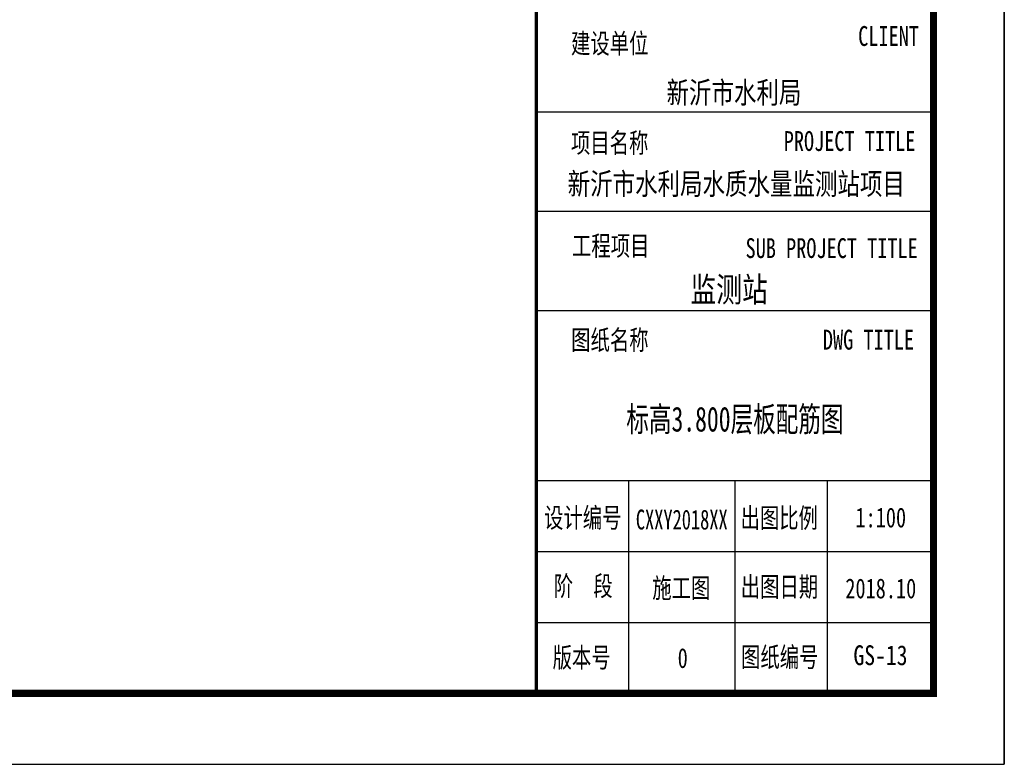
# Model space of a CAD drawing. Extents: x -302077 to 107904, y -9283 to 295706.
# Tile 175 of 256: x 94017 to 107904, y -9283 to 1217. Entities that reach past the tile are written whole.
import ezdxf
from ezdxf.enums import TextEntityAlignment as Align

# ---------------------------------------------------------------- set-up
doc = ezdxf.new("R2010")
doc.units = 0
doc.header["$LTSCALE"] = 500
doc.header["$MEASUREMENT"] = 0
doc.layers.get('0').update_dxf_attribs({"linetype": 'CONTINUOUS'})
doc.layers.add('PUB_TITLE', color=4, linetype='CONTINUOUS')
doc.layers.add('TK', color=7, linetype='CONTINUOUS')
doc.styles.add('-宋体', font='txt', dxfattribs={"width": 0.8})
doc.styles.add('TKHZ1', font='txt', dxfattribs={"width": 0.8})

# ---------------------------------------------------------------- blocks, each defined once
blk = doc.blocks.new('wrtgtg')
at = {"color": 4}
for p, q in [((7804, -4841), (7804, 52559)), ((7804, -2434), (7804, -2434)), ((2146, -4841), (7804, -4841))]:
    blk.add_line(p, q, dxfattribs=at)
at = {"layer": 'PUB_TITLE'}
for p, q in [((8804, 53559), (8804, -5841)), ((7804, -4841), (7804, 52559)), ((2204, 3359), (7804, 3359)), ((2204, 1959), (7804, 1959)), ((2204, 559), (7804, 559)), ((2204, -1841), (7804, -1841)), ((3504, -1841), (3504, -4841)), ((5004, -1841), (5004, -4841)), ((6304, -1841), (6304, -4841)), ((2204, -2841), (7804, -2841)), ((2204, -3841), (7804, -3841))]:
    blk.add_line(p, q, dxfattribs=at)
blk.add_lwpolyline([(-75296, -5841), (8804, -5841), (8804, 53559), (-75296, 53559)], close=True, dxfattribs=at)
at = {"layer": 'PUB_TITLE', "const_width": 100}
blk.add_lwpolyline([(-72796, -4841), (7804, -4841), (7804, 52559), (-72796, 52559)], close=True, dxfattribs=at)
at = {"layer": 'PUB_TITLE', "const_width": 50}
blk.add_lwpolyline([(2204, -4841), (2204, 52559)], dxfattribs=at)
at = {"layer": 'TK', "style": '-宋体', "width": 0.75}
for s, p in [('建设单位', (2693, 4184)), ('CLIENT', (6743, 4289, 0)), ('项目名称', (2692, 2782)), ('PROJECT TITLE', (5693, 2808, 0)), ('图纸名称', (2695, 2)), ('DWG TITLE', (6245, 7, 0)), ('设计编号', (2313, -2504, 0)), ('出图比例', (5084, -2507, 0)), ('阶  段', (2449, -3467, 0)), ('施工图', (3839, -3495, 0)), ('出图日期', (5087, -3478, 0)), ('版本号', (2433, -4475, 0)), ('图纸编号', (5091, -4469, 0)), ('0', (4197, -4483, 0))]:
    blk.add_text(s, height=280, dxfattribs=at).set_placement(p)
at = {"layer": 'TK'}
for s, height, style, width, p in [('新沂市水利局', 304.9, 'TKHZ1', 0.8, (4991, 3479)), ('新沂市水利局水质水量监测站项目', 304.92, 'TKHZ1', 0.8, (5024, 2192)), ('监测站', 350, 'TKHZ1', 0.8, (4923, 680)), ('1:100', 280, '-宋体', 0.75, (7062, -2501)), ('CXXY2018XX', 280, '-宋体', 0.68, (4255, -2530)), ('2018.10', 280, '-宋体', 0.75, (7062, -3501))]:
    blk.add_text(s, height=height, dxfattribs=dict(at, style=style, width=width)).set_placement(p, align=Align.CENTER)
at = {"layer": 'TK', "style": '-宋体', "width": 0.75}
for s, p in [('工程项目', (3252, 1473)), ('SUB PROJECT TITLE', (6369, 1438))]:
    blk.add_text(s, height=280, dxfattribs=at).set_placement(p, align=Align.MIDDLE)

msp = doc.modelspace()

# ---------------------------------------------------------------- block references
msp.add_blockref('wrtgtg', (99100.057, -3441.74))

# ---------------------------------------------------------------- texts
at = {"layer": 'TK', "style": 'TKHZ1'}
for s, height, width, p in [('标高3.800层板配筋图', 350, 0.7, (104104.381, -4590.548)), ('GS-13', 280, 0.8, (106157.922, -7884.683))]:
    msp.add_text(s, height=height, dxfattribs=dict(at, width=width)).set_placement(p, align=Align.CENTER)

doc.saveas('drawing.dxf')
